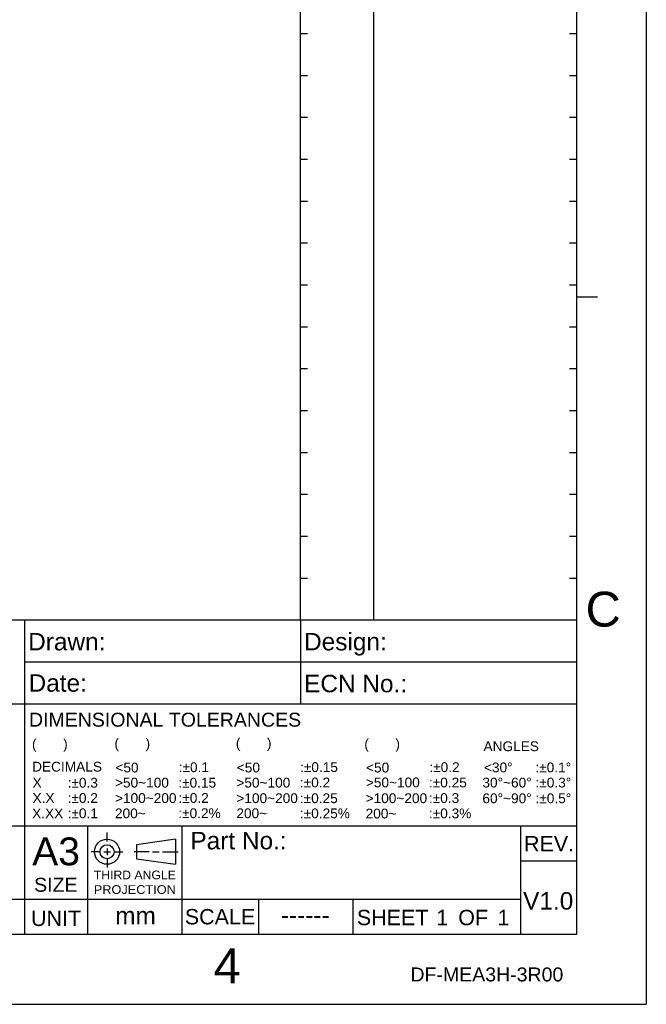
# Model space of a CAD drawing. Extents: x -86 to 544, y -113 to 333.
# Tile 23 of 26: x 410 to 544, y -113 to 99. Entities that reach past the tile are written whole.
import ezdxf
from ezdxf.enums import TextEntityAlignment as Align

# ---------------------------------------------------------------- set-up
doc = ezdxf.new("R2010")
doc.units = 0
doc.header["$LTSCALE"] = 23.1
doc.header["$MEASUREMENT"] = 0
doc.layers.get('0').update_dxf_attribs({"linetype": 'CONTINUOUS'})
doc.layers.add('DIM', color=6, linetype='CONTINUOUS')
doc.layers.add('DRAWING FRAME', color=1, linetype='CONTINUOUS')
doc.styles.add('ARIAL', font='ARIAL.TTF')

msp = doc.modelspace()

# ---------------------------------------------------------------- linework, layer by layer
at = {"layer": 'DRAWING FRAME', "color": 4}
for p in [(544.270928, 332.900345), (544.270928, 332.900345), (-85.729072, -112.599655)]:
    msp.add_line(p, (544.270928, -112.599655), dxfattribs=at)
at = {"layer": 'DRAWING FRAME', "color": 3}
for p, q in [((470.020928, -30.099655), (470.020928, 317.900345)), ((485.770928, -30.099655), (485.770928, 317.900345)), ((529.270928, 317.900345), (529.270928, -97.599655)), ((471.520928, 95.900345), (470.020928, 95.900345)), ((529.270928, 95.900345), (527.770928, 95.900345)), ((471.520928, 86.900345), (470.020928, 86.900345)), ((529.270928, 86.900345), (527.770928, 86.900345)), ((471.520928, 77.900345), (470.020928, 77.900345)), ((529.270928, 77.900345), (527.770928, 77.900345)), ((471.520928, 68.900345), (470.020928, 68.900345)), ((529.270928, 68.900345), (527.770928, 68.900345)), ((471.520928, 59.900345), (470.020928, 59.900345)), ((529.270928, 59.900345), (527.770928, 59.900345)), ((471.520928, 50.900345), (470.020928, 50.900345)), ((529.270928, 50.900345), (527.770928, 50.900345)), ((471.520928, 41.900345), (470.020928, 41.900345)), ((529.270928, 41.900345), (527.770928, 41.900345)), ((529.270928, 39.400345), (533.770928, 39.400345)), ((529.270928, 39.400345), (533.770928, 39.400345)), ((471.520928, 32.900345), (470.020928, 32.900345)), ((529.270928, 32.900345), (527.770928, 32.900345)), ((471.520928, 23.900345), (470.020928, 23.900345)), ((529.270928, 23.900345), (527.770928, 23.900345)), ((471.520928, 14.900345), (470.020928, 14.900345)), ((529.270928, 14.900345), (527.770928, 14.900345)), ((471.520928, 5.900345), (470.020928, 5.900345)), ((529.270928, 5.900345), (527.770928, 5.900345)), ((471.520928, -3.099655), (470.020928, -3.099655)), ((529.270928, -3.099655), (527.770928, -3.099655)), ((471.520928, -12.099655), (470.020928, -12.099655)), ((529.270928, -12.099655), (527.770928, -12.099655)), ((471.520928, -21.099655), (470.020928, -21.099655)), ((529.270928, -21.099655), (527.770928, -21.099655)), ((529.270928, -30.099655), (301.270928, -30.099655)), ((410.770928, -30.099655), (410.770928, -74.349655)), ((470.020928, -30.099655), (470.020928, -48.099655)), ((529.270928, -39.099655), (410.770928, -39.099655)), ((529.270928, -48.099655), (301.270928, -48.099655)), ((529.270928, -74.349655), (301.270928, -74.349655)), ((410.770928, -74.349655), (410.770928, -97.599655)), ((424.270928, -74.349655), (424.270928, -97.599655)), ((444.520928, -74.349655), (444.520928, -97.599655)), ((517.270928, -74.349655), (517.270928, -97.599655)), ((529.270928, -81.849655), (517.270928, -81.849655)), ((517.270928, -90.099655), (301.270928, -90.099655)), ((461.020928, -90.099655), (461.020928, -97.599655)), ((481.270928, -90.099655), (481.270928, -97.599655)), ((529.270928, -97.599655), (-70.729072, -97.599655))]:
    msp.add_line(p, q, dxfattribs=at)
at = {"layer": 'DRAWING FRAME', "color": 1}
for p, q in [((428.460357, -77.653552), (428.460357, -75.673552)), ((443.160357, -77.12444), (434.760357, -78.32444)), ((443.160357, -77.12444), (443.160357, -82.52444)), ((427.020357, -79.82444), (425.040357, -79.82444)), ((427.740357, -79.82444), (429.180357, -79.82444)), ((428.460357, -79.10444), (428.460357, -80.54444)), ((429.900357, -79.82444), (431.880357, -79.82444)), ((437.51108, -79.82444), (434.320182, -79.82444)), ((434.760357, -78.32444), (434.760357, -81.32444)), ((438.23108, -79.82444), (439.67108, -79.82444)), ((440.39108, -79.82444), (443.740422, -79.82444)), ((428.460357, -81.26444), (428.460357, -83.24444)), ((434.760357, -81.32444), (443.160357, -82.52444))]:
    msp.add_line(p, q, dxfattribs=at)
for radius in [2.7, 1.5]:
    msp.add_circle((428.460357, -79.82444), radius, dxfattribs=at)

# ---------------------------------------------------------------- texts
at = {"color": 1, "linetype": 'Continuous', "style": 'ARIAL'}
for s, p in [('(       )', (412.353683, -57.718114)), ('(       )', (430.05246, -57.588261)), ('(       )', (456.121958, -57.527851)), ('(       )', (483.713659, -57.704553)), ('ANGLES  ', (509.315122, -58.212485)), ('DECIMALS', (412.373498, -62.598569)), ('<50', (430.261394, -62.780495)), (':%%p0.1', (443.857016, -62.714463)), ('<50', (456.33089, -62.780914)), (':%%p0.15', (469.917244, -62.696145)), ('<50', (484.085788, -62.78835)), (':%%p0.2', (497.686018, -62.703173)), ('<30%%d      :%%p0.1%%d', (509.414017, -62.760586)), ('X', (412.469757, -66.026247)), (':%%p0.3', (419.999107, -66.042138)), ('>50~100', (430.168533, -66.02049)), (':%%p0.15', (443.764156, -66.039114)), ('>50~100', (456.238029, -66.02644)), (':%%p0.2', (469.876302, -65.99357)), ('>50~100', (484.044848, -65.981975)), (':%%p0.25', (497.593157, -66.000599)), ('30%%d~60%%d :%%p0.3%%d', (509.075117, -66.014565)), ('X.X', (412.469757, -69.329888)), (':%%p0.2', (419.999107, -69.323989)), ('>100~200', (430.168533, -69.345546)), (':%%p0.2', (443.806499, -69.319936)), ('>100~200', (456.238029, -69.364691)), (':%%p0.25', (469.876302, -69.383723)), ('>100~200', (483.992929, -69.372128)), (':%%p0.3', (497.593157, -69.338851)), ('60%%d~90%%d :%%p0.5%%d', (509.075117, -69.393123)), ('X.XX', (412.375198, -72.643029)), (':%%p0.1', (419.999107, -72.620622)), ('200~', (430.168533, -72.622525)), (':%%p0.2%', (443.764156, -72.597867)), ('200~', (456.238029, -72.605825)), (':%%p0.25%', (469.876302, -72.624857)), ('200~', (483.992929, -72.665162)), (':%%p0.3%', (497.593157, -72.631884))]:
    msp.add_text(s, height=2.1, dxfattribs=at).set_placement(p)
at = {"layer": 'DIM', "style": 'ARIAL'}
for s, height, p in [('V1.0', 3.75, (517.816415, -92.247609)), ('mm', 3.75, (430.213721, -95.428341)), ('mm', 3.75, (430.213721, -95.428341)), ('1', 3.3, (499.158539, -95.601404)), ('1', 3.3, (499.158539, -95.601404)), ('1', 3.3, (512.319001, -95.601404)), ('1', 3.3, (512.319001, -95.601404)), ('------', 3.75, (465.792315, -95.257332)), ('------', 3.75, (465.792315, -95.257332))]:
    msp.add_text(s, height=height, dxfattribs=at).set_placement(p)
at = {"layer": 'DRAWING FRAME', "color": 1, "style": 'ARIAL'}
for s, p in [('C', (535.008363, -27.70664)), ('4', (454.279904, -104.34271))]:
    msp.add_text(s, height=7.5, dxfattribs=at).set_placement(p, align=Align.MIDDLE)
for s, height, p in [('Drawn:', 3.75, (411.528063, -36.564621)), ('Design:', 3.75, (470.778063, -36.564621)), ('Date:', 3.75, (411.615347, -45.441703)), ('ECN No.:', 3.75, (470.778063, -45.564621)), ('DIMENSIONAL TOLERANCES', 3, (411.698388, -52.953047)), ('Part No.:', 3.75, (446.367946, -79.30311)), ('A3', 6, (412.39298, -82.742027)), ('REV.', 3.3, (518.011552, -79.740025)), ('SIZE', 3, (412.804648, -88.421682)), ('UNIT', 3.3, (412.13497, -95.773764)), ('SCALE', 3.3, (445.168472, -95.430043)), ('SHEET     OF', 3.3, (482.114663, -95.601404))]:
    msp.add_text(s, height=height, dxfattribs=at).set_placement(p)
at = {"layer": 'DRAWING FRAME', "color": 1, "linetype": 'ByBlock', "style": 'ARIAL'}
for s, width, p, p2 in [('THIRD ANGLE', 1.000794, (425.619192, -85.74651), (443.243587, -85.74651)), ('PROJECTION', 1.044018, (425.619192, -88.884483), (443.243667, -88.884483))]:
    msp.add_text(s, height=1.875, dxfattribs=dict(at, width=width)).set_placement(p, p2, align=Align.FIT)
at = {"layer": 'DRAWING FRAME', "style": 'ARIAL'}
msp.add_text('DF-MEA3H-3R00', height=3, dxfattribs=at).set_placement((493.620909, -107.686231))

doc.saveas('drawing.dxf')
